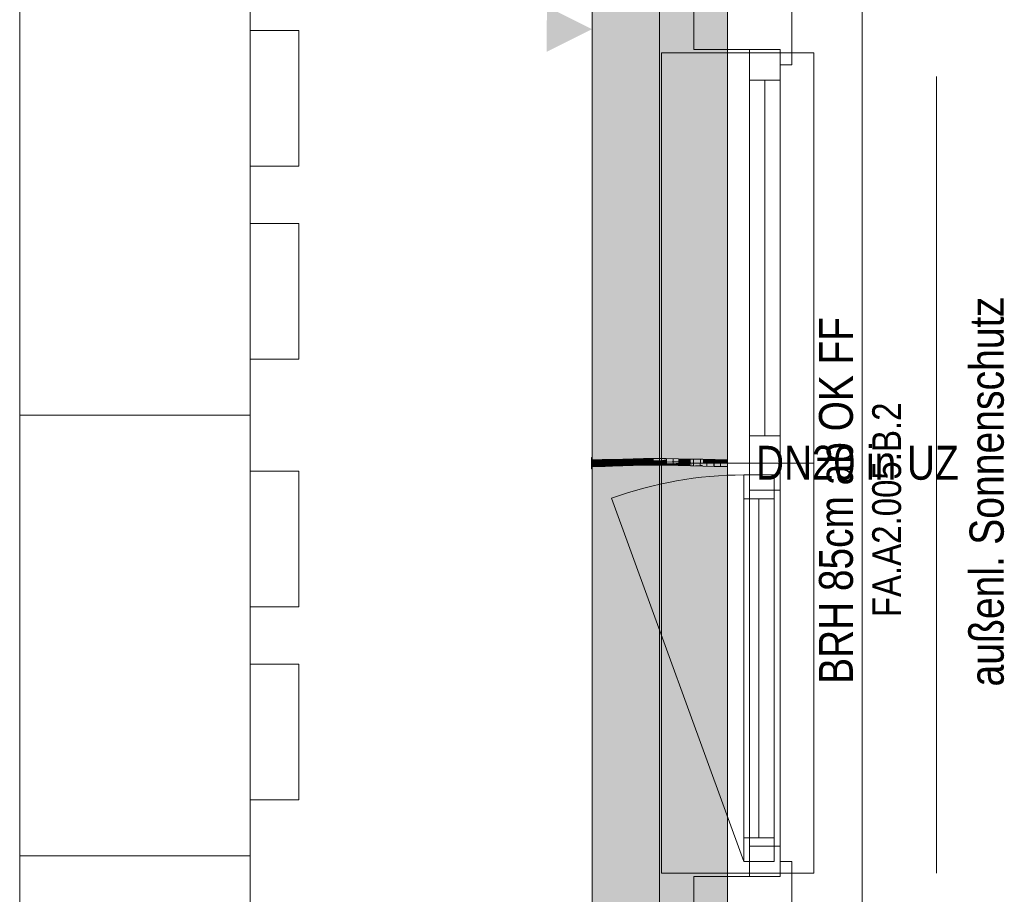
# Model space of a CAD drawing. Extents: x -620 to 3480, y 62 to 1102.
# Tile 105 of 256: x -30 to 28, y 883 to 935. Entities that reach past the tile are written whole.
import ezdxf
from ezdxf.lldxf.tags import DXFTag

# ---------------------------------------------------------------- set-up
doc = ezdxf.new("R2010")
doc.units = 0
doc.layers.get('0').update_dxf_attribs({"lineweight": 13})
for name, color, linetype, lineweight, true_color in [('00_Beschriftung UZ', 3, 'Continuous', 13, 0x00ff00), ('30 -33 Aussenwände- 7 Fassade_ Elemente', 7, 'Continuous', 9, 0x00aacc), ('30 -35 Decken- 1 Konstruktion-Träger- Stahlbeton', 7, 'grob-A06G9SLJ8I', 13, 0x33aa00), ('60- 61 allgemeine Ausstattung- 1 Möbel', 7, 'Continuous', 9, 0x00cccc), ('70 -72 Beschriftung- 1 Beschriftung allgemein', 7, 'Continuous', 9, 0xff6633), ('E_Leerrohr 20', 7, 'Continuous', 13, 0xcc0099), ('E_Leerrohr 20-Shading', 7, 'Continuous', 13, 0xcc0099), ('iwb_Schraffur_Unterzug', 7, 'Continuous', 5, 0xffffcc)]:
    doc.layers.add(name, color=color, linetype=linetype, lineweight=lineweight, true_color=true_color)
for name, color, linetype, lineweight in [('30 -33 Aussenwände- 8 Sonnenschutz', 7, 'Continuous', 9), ('70 -71 Achsen- 1 Gebäudeachsen', 7, 'STRICHPUNKT2-A06G9SLK8I', 18), ('Detailelementbeschriftung', 7, 'Continuous', 9)]:
    doc.layers.add(name, color=color, linetype=linetype, lineweight=lineweight)
doc.styles.get("Standard").update_dxf_attribs({"font": 'ARIALN.TTF'})
tags = doc.linetypes.add('grob-A06G9SLJ8I', pattern=[14, 3, -8, 3]).pattern_tags.tags
tags[8:9] = [DXFTag(74, 4), DXFTag(75, 0), DXFTag(340, '0'), DXFTag(46, 0.0), DXFTag(50, 0.0), DXFTag(44, 0.0), DXFTag(45, 0.0)]
tags[6:7] = [DXFTag(74, 4), DXFTag(75, 0), DXFTag(340, '0'), DXFTag(46, 0.0), DXFTag(50, 0.0), DXFTag(44, 0.0), DXFTag(45, 0.0)]
tags[4:5] = [DXFTag(74, 4), DXFTag(75, 0), DXFTag(340, '0'), DXFTag(46, 0.0), DXFTag(50, 0.0), DXFTag(44, 0.0), DXFTag(45, 0.0)]
tags = doc.linetypes.add('STRICHPUNKT2', pattern=[12.7, 6.35, -3.175, 0, -3.175]).pattern_tags.tags
tags[10:11] = [DXFTag(74, 4), DXFTag(75, 0), DXFTag(340, '0'), DXFTag(46, 0.0), DXFTag(50, 0.0), DXFTag(44, 0.0), DXFTag(45, 0.0)]
tags[8:9] = [DXFTag(74, 4), DXFTag(75, 0), DXFTag(340, '0'), DXFTag(46, 0.0), DXFTag(50, 0.0), DXFTag(44, 0.0), DXFTag(45, 0.0)]
tags[6:7] = [DXFTag(74, 4), DXFTag(75, 0), DXFTag(340, '0'), DXFTag(46, 0.0), DXFTag(50, 0.0), DXFTag(44, 0.0), DXFTag(45, 0.0)]
tags[4:5] = [DXFTag(74, 4), DXFTag(75, 0), DXFTag(340, '0'), DXFTag(46, 0.0), DXFTag(50, 0.0), DXFTag(44, 0.0), DXFTag(45, 0.0)]
tags = doc.linetypes.add('STRICHPUNKT2-A06G9SLK8I', pattern=[12.7, 6.35, -3.175, 0, -3.175]).pattern_tags.tags
tags[10:11] = [DXFTag(74, 4), DXFTag(75, 0), DXFTag(340, '0'), DXFTag(46, 0.0), DXFTag(50, 0.0), DXFTag(44, 0.0), DXFTag(45, 0.0)]
tags[8:9] = [DXFTag(74, 4), DXFTag(75, 0), DXFTag(340, '0'), DXFTag(46, 0.0), DXFTag(50, 0.0), DXFTag(44, 0.0), DXFTag(45, 0.0)]
tags[6:7] = [DXFTag(74, 4), DXFTag(75, 0), DXFTag(340, '0'), DXFTag(46, 0.0), DXFTag(50, 0.0), DXFTag(44, 0.0), DXFTag(45, 0.0)]
tags[4:5] = [DXFTag(74, 4), DXFTag(75, 0), DXFTag(340, '0'), DXFTag(46, 0.0), DXFTag(50, 0.0), DXFTag(44, 0.0), DXFTag(45, 0.0)]

# ---------------------------------------------------------------- blocks, each defined once
blk = doc.blocks.new('Shading-A06G9SIH8I', base_point=(5.816, 908.241))
at = {"layer": 'E_Leerrohr 20-Shading', "color": 223, "true_color": 0xc67fb4}
for points in [[(4.59, 908.551), (4.59, 908.609), (3.984, 908.546), (3.984, 908.604)], [(5.198, 908.564), (5.196, 908.623), (4.59, 908.551), (4.59, 908.609)], [(5.806, 908.582), (5.804, 908.64), (5.198, 908.564), (5.196, 908.623)], [(5.806, 908.582), (6.413, 908.658), (5.804, 908.64)], [(5.806, 908.582), (6.176, 908.593), (6.413, 908.658), (6.414, 908.605)], [(6.176, 908.593), (6.414, 908.6), (6.414, 908.605)], [(7.024, 908.63), (7.023, 908.673), (6.414, 908.605), (6.413, 908.658)], [(6.414, 908.6), (7.024, 908.615), (6.414, 908.605), (7.024, 908.63)], [(7.635, 908.644), (7.634, 908.681), (7.024, 908.63), (7.023, 908.673)], [(7.024, 908.615), (7.635, 908.623), (7.024, 908.63), (7.635, 908.644)], [(7.635, 908.644), (7.829, 908.642), (7.634, 908.681), (7.829, 908.68)], [(7.635, 908.623), (8.362, 908.62), (7.635, 908.644), (8.362, 908.638)], [(7.829, 908.642), (8.362, 908.638), (7.829, 908.68), (8.362, 908.678)], [(9.088, 908.615), (9.089, 908.664), (8.362, 908.638), (8.362, 908.678)], [(8.362, 908.62), (9.088, 908.606), (8.362, 908.638), (9.088, 908.615)], [(9.089, 908.664), (9.088, 908.615), (9.546, 908.652), (9.546, 908.595)], [(9.088, 908.615), (9.088, 908.606), (9.546, 908.595), (9.546, 908.594)], [(9.546, 908.594), (9.813, 908.587), (9.546, 908.652), (9.815, 908.645)], [(10.538, 908.567), (10.539, 908.626), (9.813, 908.587), (9.815, 908.645)], [(11.261, 908.552), (11.262, 908.61), (10.538, 908.569), (10.539, 908.626)], [(10.538, 908.567), (11.261, 908.552), (10.538, 908.569)], [(11.984, 908.546), (11.984, 908.604), (11.261, 908.552), (11.262, 908.61)], [(4.596, 908.21), (4.595, 908.268), (3.984, 908.204), (3.984, 908.263)], [(5.206, 908.223), (5.205, 908.281), (4.596, 908.21), (4.595, 908.268)], [(5.815, 908.266), (5.814, 908.299), (5.206, 908.236), (5.205, 908.281)], [(5.206, 908.223), (5.816, 908.241), (5.206, 908.236), (5.815, 908.266)], [(6.423, 908.297), (6.422, 908.317), (5.815, 908.266), (5.814, 908.299)], [(5.816, 908.241), (6.424, 908.259), (5.815, 908.266), (6.423, 908.297)], [(7.03, 908.322), (7.029, 908.332), (6.423, 908.297), (6.422, 908.317)], [(6.424, 908.259), (7.03, 908.273), (6.423, 908.297), (7.03, 908.322)], [(7.029, 908.332), (7.03, 908.322), (7.636, 908.337), (7.636, 908.336)], [(7.03, 908.322), (7.03, 908.273), (7.636, 908.336), (7.636, 908.281)], [(7.636, 908.34), (7.636, 908.337), (7.831, 908.338), (7.82, 908.335)], [(7.833, 908.339), (7.636, 908.34), (7.831, 908.338)], [(7.82, 908.335), (7.636, 908.337), (7.817, 908.334), (7.636, 908.336)], [(7.636, 908.336), (7.636, 908.281), (7.817, 908.334)], [(7.833, 908.335), (7.82, 908.335), (7.834, 908.28), (7.636, 908.281)], [(7.82, 908.335), (7.995, 908.333), (7.831, 908.338), (7.995, 908.334)], [(8.211, 908.335), (7.833, 908.339), (7.831, 908.338)], [(7.831, 908.338), (7.995, 908.334), (7.995, 908.337)], [(8.358, 908.334), (8.358, 908.337), (7.833, 908.339)], [(8.358, 908.329), (7.833, 908.335), (8.358, 908.278), (7.834, 908.28)], [(7.995, 908.334), (8.211, 908.335), (7.995, 908.337)], [(7.995, 908.334), (8.069, 908.333), (8.211, 908.335), (8.358, 908.334)], [(7.995, 908.333), (8.069, 908.333), (7.995, 908.334)], [(8.358, 908.334), (8.069, 908.333), (8.358, 908.33)], [(8.069, 908.333), (8.358, 908.329), (8.358, 908.33)], [(8.358, 908.334), (9.081, 908.314), (8.358, 908.337), (9.081, 908.321)], [(9.081, 908.321), (9.081, 908.323), (8.358, 908.337)], [(9.081, 908.314), (8.358, 908.334), (8.686, 908.32), (8.358, 908.33)], [(8.358, 908.33), (8.358, 908.329), (8.686, 908.32)], [(8.686, 908.32), (8.358, 908.329), (9.08, 908.265), (8.358, 908.278)], [(8.686, 908.32), (9.08, 908.265), (9.081, 908.307)], [(9.081, 908.309), (8.686, 908.32), (9.081, 908.307)], [(9.081, 908.314), (8.686, 908.32), (9.081, 908.309)], [(9.081, 908.307), (9.08, 908.265), (9.375, 908.294)], [(9.544, 908.252), (9.544, 908.286), (9.08, 908.265), (9.375, 908.294)], [(9.511, 908.308), (9.538, 908.31), (9.081, 908.321), (9.081, 908.323)], [(9.538, 908.31), (9.544, 908.311), (9.081, 908.323)], [(9.081, 908.321), (9.081, 908.314), (9.511, 908.308), (9.445, 908.301)], [(9.445, 908.301), (9.081, 908.314), (9.4, 908.297), (9.081, 908.309)], [(9.4, 908.297), (9.081, 908.309), (9.375, 908.294), (9.081, 908.307)], [(9.544, 908.286), (9.544, 908.291), (9.375, 908.294), (9.4, 908.297)], [(9.805, 908.288), (9.445, 908.301), (9.805, 908.281), (9.4, 908.297)], [(9.511, 908.308), (9.445, 908.301), (9.805, 908.299), (9.805, 908.288)], [(9.805, 908.299), (9.538, 908.31), (9.511, 908.308)], [(9.672, 908.307), (9.544, 908.311), (9.538, 908.31)], [(9.805, 908.299), (9.806, 908.302), (9.538, 908.31), (9.672, 908.307)], [(9.806, 908.302), (9.806, 908.304), (9.544, 908.311)], [(9.805, 908.275), (9.805, 908.281), (9.544, 908.286), (9.544, 908.291)], [(9.804, 908.246), (9.805, 908.275), (9.544, 908.252), (9.544, 908.286)], [(9.805, 908.275), (9.804, 908.246), (10.53, 908.241), (10.529, 908.226)], [(10.531, 908.277), (9.806, 908.302), (10.531, 908.276), (9.805, 908.299)], [(9.805, 908.299), (9.805, 908.288), (10.531, 908.276), (10.53, 908.261)], [(10.53, 908.261), (9.805, 908.288), (10.53, 908.253), (9.805, 908.281)], [(10.53, 908.253), (9.805, 908.281), (10.53, 908.241), (9.805, 908.275)], [(10.531, 908.277), (10.531, 908.284), (9.806, 908.302), (9.806, 908.304)], [(10.53, 908.241), (10.529, 908.226), (11.256, 908.215), (11.256, 908.211)], [(11.257, 908.257), (11.121, 908.261), (10.53, 908.261), (10.531, 908.276)], [(11.256, 908.239), (10.53, 908.261), (11.256, 908.23), (10.53, 908.253)], [(11.257, 908.257), (10.53, 908.261), (11.256, 908.239)], [(11.256, 908.23), (10.53, 908.253), (11.256, 908.215), (10.53, 908.241)], [(11.257, 908.257), (11.257, 908.269), (10.531, 908.277), (10.531, 908.284)], [(11.121, 908.261), (10.531, 908.277), (10.531, 908.276)], [(11.257, 908.257), (11.256, 908.239), (11.984, 908.248), (11.984, 908.228)], [(11.984, 908.228), (11.256, 908.239), (11.984, 908.218), (11.256, 908.23)], [(11.984, 908.218), (11.256, 908.23), (11.984, 908.204), (11.256, 908.215)], [(11.256, 908.215), (11.256, 908.211), (11.984, 908.204)], [(11.984, 908.248), (11.984, 908.263), (11.257, 908.257), (11.257, 908.269)]]:
    blk.add_solid(points, dxfattribs=at)
at = {"layer": 'E_Leerrohr 20-Shading', "color": 231, "true_color": 0xe17fc9}
for points in [[(4.593, 908.41), (4.59, 908.551), (3.984, 908.404), (3.984, 908.546)], [(4.595, 908.268), (4.593, 908.41), (3.984, 908.263), (3.984, 908.404)], [(5.198, 908.555), (5.198, 908.564), (4.59, 908.551)], [(4.593, 908.41), (5.201, 908.423), (4.59, 908.551), (5.198, 908.555)], [(5.205, 908.281), (5.201, 908.423), (4.595, 908.268), (4.593, 908.41)], [(5.806, 908.577), (5.806, 908.582), (5.198, 908.564)], [(5.198, 908.555), (5.806, 908.557), (5.198, 908.564), (5.806, 908.577)], [(5.201, 908.423), (5.81, 908.44), (5.198, 908.555), (5.806, 908.557)], [(5.814, 908.299), (5.81, 908.44), (5.205, 908.281), (5.201, 908.423)], [(5.806, 908.582), (5.806, 908.577), (6.176, 908.593), (6.062, 908.582)], [(6.062, 908.582), (5.806, 908.557), (6.415, 908.588), (6.415, 908.56)], [(5.806, 908.577), (5.806, 908.557), (6.062, 908.582)], [(5.806, 908.557), (5.81, 908.44), (6.246, 908.559), (6.247, 908.453)], [(6.422, 908.317), (6.418, 908.459), (5.814, 908.299), (5.81, 908.44)], [(6.176, 908.593), (6.062, 908.582), (6.386, 908.588)], [(6.062, 908.582), (6.415, 908.588), (6.386, 908.588)], [(6.415, 908.588), (6.414, 908.6), (6.176, 908.593)], [(6.247, 908.453), (6.418, 908.459), (6.246, 908.559), (6.415, 908.56)], [(7.025, 908.577), (7.024, 908.615), (6.415, 908.588), (6.414, 908.6)], [(6.415, 908.56), (7.025, 908.563), (6.415, 908.588), (7.025, 908.577)], [(6.418, 908.459), (7.027, 908.473), (6.415, 908.56), (7.025, 908.563)], [(7.029, 908.332), (7.027, 908.473), (6.422, 908.317), (6.418, 908.459)], [(7.635, 908.572), (7.635, 908.623), (7.025, 908.577), (7.024, 908.615)], [(7.025, 908.563), (7.635, 908.568), (7.025, 908.577), (7.635, 908.572)], [(7.027, 908.475), (7.635, 908.487), (7.025, 908.563), (7.635, 908.568)], [(7.027, 908.473), (7.635, 908.481), (7.027, 908.475), (7.635, 908.487)], [(7.636, 908.35), (7.635, 908.481), (7.029, 908.355), (7.027, 908.473)], [(8.119, 908.573), (8.362, 908.62), (7.635, 908.572), (7.635, 908.623)], [(7.635, 908.568), (7.635, 908.487), (8.119, 908.573), (7.669, 908.488)], [(7.635, 908.572), (7.635, 908.568), (8.089, 908.573)], [(8.119, 908.573), (7.635, 908.572), (8.089, 908.573)], [(8.36, 908.485), (7.669, 908.488), (8.209, 908.484), (7.635, 908.481)], [(7.635, 908.487), (7.635, 908.481), (7.669, 908.488)], [(7.635, 908.481), (7.832, 908.48), (8.209, 908.484)], [(7.635, 908.481), (7.636, 908.35), (7.832, 908.48), (7.833, 908.35)], [(7.669, 908.488), (7.998, 908.492), (7.999, 908.551)], [(7.669, 908.488), (8.36, 908.485), (8.36, 908.496)], [(7.832, 908.48), (8.36, 908.478), (8.36, 908.485)], [(7.832, 908.48), (7.833, 908.35), (8.36, 908.478), (8.358, 908.352)], [(7.998, 908.492), (8.36, 908.496), (8.119, 908.573), (8.361, 908.576)], [(7.998, 908.492), (8.119, 908.573), (7.999, 908.551)], [(8.361, 908.576), (8.362, 908.62), (8.119, 908.573)], [(8.358, 908.352), (9.082, 908.362), (8.36, 908.475), (9.085, 908.461)], [(8.361, 908.574), (8.36, 908.496), (9.087, 908.584), (9.085, 908.5)], [(8.36, 908.485), (9.085, 908.486), (8.36, 908.496), (9.085, 908.5)], [(8.36, 908.485), (8.36, 908.478), (9.085, 908.486), (9.085, 908.47)], [(8.36, 908.478), (9.085, 908.465), (9.085, 908.47)], [(9.085, 908.461), (9.085, 908.465), (8.36, 908.475), (8.36, 908.478)], [(9.087, 908.587), (9.088, 908.606), (8.361, 908.576), (8.362, 908.62)], [(8.361, 908.576), (8.361, 908.574), (9.087, 908.587), (9.087, 908.584)], [(9.085, 908.461), (9.082, 908.362), (9.545, 908.45), (9.544, 908.37)], [(9.085, 908.5), (9.296, 908.5), (9.087, 908.584), (9.094, 908.584)], [(9.085, 908.5), (9.085, 908.486), (9.296, 908.5), (9.212, 908.486)], [(9.212, 908.486), (9.085, 908.486), (9.113, 908.469), (9.085, 908.47)], [(9.085, 908.47), (9.085, 908.465), (9.113, 908.469)], [(9.81, 908.45), (9.618, 908.462), (9.085, 908.465), (9.113, 908.469)], [(9.673, 908.451), (9.81, 908.45), (9.085, 908.465)], [(9.545, 908.452), (9.085, 908.465), (9.545, 908.45), (9.085, 908.461)], [(9.545, 908.452), (9.673, 908.451), (9.085, 908.465)], [(9.546, 908.594), (9.088, 908.606), (9.087, 908.587)], [(9.087, 908.587), (9.094, 908.584), (9.546, 908.594), (9.587, 908.593)], [(9.094, 908.584), (9.087, 908.587), (9.087, 908.584)], [(9.094, 908.584), (9.296, 908.5), (9.587, 908.593), (9.813, 908.587)], [(9.618, 908.462), (9.212, 908.486), (9.113, 908.469)], [(9.81, 908.485), (9.811, 908.501), (9.212, 908.486), (9.296, 908.5)], [(9.81, 908.485), (9.212, 908.486), (9.81, 908.459), (9.618, 908.462)], [(9.811, 908.501), (9.813, 908.587), (9.296, 908.5)], [(9.544, 908.311), (9.806, 908.304), (9.545, 908.452), (9.809, 908.445)], [(9.545, 908.452), (9.809, 908.445), (9.81, 908.45)], [(9.618, 908.462), (9.81, 908.45), (9.81, 908.459)], [(10.531, 908.284), (10.534, 908.426), (9.806, 908.304), (9.809, 908.445)], [(9.809, 908.445), (10.534, 908.426), (9.81, 908.45), (10.535, 908.443)], [(9.81, 908.485), (10.536, 908.483), (9.811, 908.501), (10.536, 908.501)], [(9.81, 908.485), (9.81, 908.459), (10.536, 908.483), (10.535, 908.447)], [(9.81, 908.459), (9.81, 908.45), (10.535, 908.447), (10.535, 908.443)], [(10.536, 908.501), (10.538, 908.567), (9.811, 908.501), (9.813, 908.587)], [(10.531, 908.284), (11.257, 908.269), (10.533, 908.389), (11.259, 908.4)], [(11.259, 908.4), (11.259, 908.41), (10.533, 908.389), (10.534, 908.426)], [(10.534, 908.426), (11.259, 908.41), (10.535, 908.443), (11.259, 908.439)], [(10.536, 908.483), (10.535, 908.447), (11.259, 908.439), (11.12, 908.44)], [(10.535, 908.447), (10.535, 908.443), (11.12, 908.44)], [(10.536, 908.501), (10.659, 908.565), (10.538, 908.567)], [(10.536, 908.501), (11.26, 908.504), (10.659, 908.565), (11.261, 908.548)], [(10.536, 908.483), (11.26, 908.483), (10.536, 908.501), (11.26, 908.504)], [(10.536, 908.483), (11.259, 908.439), (11.26, 908.483)], [(11.261, 908.548), (11.261, 908.552), (10.659, 908.565)], [(11.257, 908.269), (11.984, 908.263), (11.259, 908.4), (11.984, 908.404)], [(11.259, 908.439), (11.984, 908.439), (11.26, 908.483), (11.984, 908.488)], [(11.259, 908.41), (11.984, 908.404), (11.259, 908.439), (11.984, 908.439)], [(11.984, 908.404), (11.259, 908.41), (11.259, 908.406)], [(11.259, 908.4), (11.984, 908.404), (11.259, 908.406)], [(11.26, 908.504), (11.984, 908.512), (11.261, 908.548), (11.984, 908.527)], [(11.26, 908.483), (11.984, 908.488), (11.26, 908.504), (11.984, 908.512)], [(11.984, 908.527), (11.984, 908.546), (11.261, 908.548), (11.261, 908.552)], [(7.029, 908.332), (7.636, 908.34), (7.029, 908.355), (7.636, 908.35)], [(7.636, 908.35), (7.636, 908.34), (7.833, 908.35), (7.833, 908.339)], [(7.833, 908.35), (7.833, 908.339), (8.358, 908.352), (8.358, 908.337)], [(8.358, 908.337), (9.081, 908.323), (8.358, 908.352), (9.082, 908.362)], [(9.082, 908.362), (9.081, 908.323), (9.544, 908.37), (9.544, 908.311)]]:
    blk.add_solid(points, dxfattribs=at)
blk = doc.blocks.new('Shading-A06G9SIJ8I', base_point=(4.772, 908.399))
at = {"layer": 'E_Leerrohr 20-Shading', "color": 213, "true_color": 0xd67fc0}
for points in [[(3.984, 908.512), (3.984, 908.734), (3.972, 908.512), (3.972, 908.734)], [(3.972, 908.496), (3.984, 908.496), (3.972, 908.512), (3.984, 908.512)], [(3.972, 908.404), (3.984, 908.404), (3.972, 908.496), (3.984, 908.496)], [(3.984, 908.182), (3.984, 908.404), (3.972, 908.182), (3.972, 908.404)], [(3.984, 908.404), (4.772, 908.406), (3.984, 908.604), (4.772, 908.604)], [(3.984, 908.404), (4.772, 908.404), (4.772, 908.406)], [(4.772, 908.399), (3.984, 908.404), (4.596, 908.213), (3.984, 908.204)], [(4.772, 908.399), (4.772, 908.404), (3.984, 908.404)], [(4.772, 908.399), (4.596, 908.213), (4.772, 908.22)], [(3.972, 908.074), (3.984, 908.074), (3.972, 908.182), (3.984, 908.182)], [(3.984, 908.204), (4.772, 908.204), (4.772, 908.216)], [(4.596, 908.213), (4.772, 908.216), (4.772, 908.22)]]:
    blk.add_solid(points, dxfattribs=at)
blk = doc.blocks.new('Shading-A06G9SIL8I', base_point=(11.984, 908.467))
at = {"layer": 'E_Leerrohr 20-Shading', "color": 213, "true_color": 0xd67fc0}
for points in [[(11.984, 908.467), (11.984, 908.604), (11.196, 908.46), (11.196, 908.604)], [(11.196, 908.448), (11.984, 908.453), (11.196, 908.46), (11.984, 908.467)], [(11.984, 908.425), (11.984, 908.453), (11.196, 908.423), (11.196, 908.448)], [(11.406, 908.405), (11.984, 908.425), (11.196, 908.406), (11.196, 908.423)], [(11.196, 908.406), (11.196, 908.404), (11.379, 908.404)], [(11.984, 908.355), (11.984, 908.404), (11.196, 908.401), (11.379, 908.404)], [(11.379, 908.404), (11.196, 908.404), (11.196, 908.401)], [(11.984, 908.355), (11.196, 908.401), (11.196, 908.36)], [(11.406, 908.405), (11.379, 908.404), (11.552, 908.404)], [(11.984, 908.404), (11.984, 908.425), (11.552, 908.404), (11.406, 908.405)], [(11.996, 908.631), (11.996, 908.734), (11.984, 908.631), (11.984, 908.734)], [(11.984, 908.559), (11.996, 908.559), (11.984, 908.631), (11.996, 908.631)], [(11.984, 908.545), (11.996, 908.545), (11.984, 908.559), (11.996, 908.559)], [(11.996, 908.516), (11.996, 908.545), (11.984, 908.516), (11.984, 908.545)], [(11.996, 908.496), (11.996, 908.516), (11.984, 908.496), (11.984, 908.516)], [(11.984, 908.493), (11.996, 908.493), (11.984, 908.496), (11.996, 908.496)], [(11.996, 908.491), (11.996, 908.493), (11.984, 908.492), (11.984, 908.493)], [(11.984, 908.492), (11.984, 908.404), (11.996, 908.491), (11.996, 908.404)], [(11.996, 908.194), (11.996, 908.404), (11.984, 908.194), (11.984, 908.404)], [(11.984, 908.355), (11.196, 908.36), (11.984, 908.286), (11.196, 908.298)], [(11.984, 908.286), (11.196, 908.298), (11.984, 908.253), (11.196, 908.269)], [(11.196, 908.269), (11.196, 908.204), (11.984, 908.253), (11.984, 908.204)], [(11.996, 908.189), (11.996, 908.194), (11.984, 908.189), (11.984, 908.194)], [(11.984, 908.133), (11.996, 908.133), (11.984, 908.189), (11.996, 908.189)], [(11.984, 908.133), (11.984, 908.074), (11.996, 908.133), (11.996, 908.074)]]:
    blk.add_solid(points, dxfattribs=at)
blk = doc.blocks.new('Referenz-A06G9SLM8I')
at = {"layer": '00_Beschriftung UZ', "color": 0, "lineweight": -2}
for points in [[(1.325, 932.672), (3.996, 934.004), (1.327, 935.343)], [(6.666, 932.672), (3.996, 934.004), (6.665, 935.343)]]:
    blk.add_solid(points, dxfattribs=at)
at = {"layer": '30 -33 Aussenwände- 7 Fassade_ Elemente', "color": 0, "linetype": 'Continuous', "lineweight": -2, "ltscale": 0.13}
for p, q in [((19.936, 989.504), (19.936, 827.304)), ((3.996, 830.404), (3.996, 986.404)), ((15.796, 936.104), (15.796, 931.904)), ((9.996, 932.804), (9.996, 935.204)), ((15.096, 932.804), (9.996, 932.804)), ((13.296, 908.404), (13.296, 932.804)), ((13.296, 932.804), (15.096, 932.804)), ((13.296, 932.804), (15.096, 932.804)), ((13.296, 931.004), (13.296, 932.804)), ((15.096, 932.804), (15.096, 908.404)), ((15.096, 932.804), (15.096, 931.004)), ((15.096, 931.904), (15.096, 932.804)), ((15.796, 931.904), (15.096, 931.904)), ((15.096, 931.004), (13.296, 931.004)), ((14.196, 910.004), (14.196, 931.004)), ((13.296, 910.004), (15.096, 910.004)), ((13.296, 908.404), (13.296, 910.004)), ((15.096, 910.004), (15.096, 908.404)), ((15.096, 908.404), (13.296, 908.404)), ((13.296, 906.804), (13.296, 908.404)), ((15.096, 908.404), (13.296, 908.404)), ((13.296, 884.004), (13.296, 908.404)), ((15.096, 908.404), (15.096, 906.804)), ((15.096, 908.404), (15.096, 884.004)), ((12.946, 907.704), (14.746, 907.704)), ((12.946, 906.304), (12.946, 907.704)), ((12.946, 907.704), (14.746, 907.704)), ((12.946, 884.904), (12.946, 907.704)), ((14.746, 907.704), (14.746, 884.904)), ((14.746, 907.704), (14.746, 906.304)), ((15.096, 906.804), (13.296, 906.804)), ((14.746, 906.304), (12.946, 906.304)), ((13.846, 906.304), (13.846, 886.304)), ((12.946, 886.304), (14.746, 886.304)), ((12.946, 884.904), (12.946, 886.304)), ((14.746, 886.304), (14.746, 884.904)), ((13.296, 885.804), (15.096, 885.804)), ((13.296, 884.004), (13.296, 885.804)), ((15.096, 885.804), (15.096, 884.004)), ((14.746, 884.904), (12.946, 884.904)), ((14.746, 884.904), (12.946, 884.904)), ((15.096, 884.904), (15.796, 884.904)), ((15.096, 884.004), (15.096, 884.904)), ((15.796, 884.904), (15.796, 880.704)), ((9.996, 881.604), (9.996, 884.004)), ((9.996, 884.004), (15.096, 884.004)), ((15.096, 884.004), (13.296, 884.004)), ((15.096, 884.004), (13.296, 884.004))]:
    blk.add_line(p, q, dxfattribs=at)
at = {"layer": '30 -33 Aussenwände- 7 Fassade_ Elemente', "color": 0, "lineweight": -2}
for p, q in [((13.296, 932.604), (8.096, 932.604)), ((8.096, 932.604), (8.096, 908.404)), ((13.296, 932.604), (15.096, 932.604)), ((13.296, 931.004), (13.296, 932.604)), ((15.096, 932.604), (17.096, 932.604)), ((15.096, 932.604), (15.096, 931.004)), ((17.096, 932.604), (17.096, 908.404)), ((13.296, 910.004), (13.296, 931.004)), ((13.296, 931.004), (15.096, 931.004)), ((14.196, 910.004), (14.196, 931.004)), ((15.096, 931.004), (15.096, 910.004)), ((13.296, 910.004), (13.296, 908.404)), ((15.096, 910.004), (13.296, 910.004)), ((15.096, 908.404), (15.096, 910.004)), ((8.096, 908.404), (8.096, 884.204)), ((13.296, 908.404), (8.096, 908.404)), ((13.296, 908.404), (15.096, 908.404)), ((13.296, 906.804), (13.296, 908.404)), ((15.096, 908.404), (15.096, 906.804)), ((15.096, 908.404), (17.096, 908.404)), ((17.096, 908.404), (17.096, 884.204)), ((12.946, 906.304), (12.946, 907.704)), ((12.946, 907.704), (14.746, 907.704)), ((14.746, 907.704), (14.746, 906.304)), ((15.096, 906.804), (13.296, 906.804)), ((15.096, 906.804), (15.096, 885.804)), ((12.946, 906.304), (14.746, 906.304)), ((12.946, 886.304), (12.946, 906.304)), ((13.846, 906.304), (13.846, 886.304)), ((14.746, 906.304), (14.746, 886.304)), ((12.946, 886.304), (14.746, 886.304)), ((12.946, 884.904), (12.946, 886.304)), ((14.746, 886.304), (14.746, 884.904)), ((15.096, 885.804), (13.296, 885.804)), ((13.296, 885.804), (13.296, 884.204)), ((15.096, 884.204), (15.096, 885.804)), ((14.746, 884.904), (12.946, 884.904)), ((8.096, 884.204), (13.296, 884.204)), ((13.296, 884.204), (15.096, 884.204)), ((17.096, 884.204), (15.096, 884.204))]:
    blk.add_line(p, q, dxfattribs=at)
at = {"layer": '30 -33 Aussenwände- 7 Fassade_ Elemente', "color": 0, "linetype": 'grob-A06G9SLJ8I', "lineweight": -2, "ltscale": 0.13}
blk.add_line((12.946, 884.904), (5.148, 906.329), dxfattribs=at)
blk.add_ellipse((12.946, 884.904), major_axis=(0, 22.8), ratio=1, start_param=0, end_param=0.349066, dxfattribs=at)
at = {"layer": '30 -33 Aussenwände- 8 Sonnenschutz', "color": 0, "linetype": 'Continuous', "lineweight": -2, "ltscale": 0.13}
blk.add_line((24.324, 931.205), (24.324, 884.205), dxfattribs=at)
at = {"layer": '30 -35 Decken- 1 Konstruktion-Träger- Stahlbeton', "color": 0, "lineweight": -2}
for p, q in [((3.996, 986.904), (3.996, 604.904)), ((11.996, 986.904), (11.996, 604.904))]:
    blk.add_line(p, q, dxfattribs=at)
at = {"layer": '60- 61 allgemeine Ausstattung- 1 Möbel', "color": 0, "linetype": 'Continuous', "lineweight": -2, "ltscale": 0.13}
for p, q in [((-29.788, 911.228), (-29.788, 937.228)), ((-16.188, 937.228), (-16.188, 911.228)), ((-16.188, 925.923), (-16.188, 933.923)), ((-16.188, 933.923), (-13.308, 933.923)), ((-13.308, 933.923), (-13.308, 925.923)), ((-13.308, 925.923), (-16.188, 925.923)), ((-16.188, 914.533), (-16.188, 922.533)), ((-16.188, 922.533), (-13.308, 922.533)), ((-13.308, 922.533), (-13.308, 914.533)), ((-13.308, 914.533), (-16.188, 914.533)), ((-29.788, 885.228), (-29.788, 911.228)), ((-29.788, 911.228), (-16.188, 911.228)), ((-16.188, 911.228), (-29.788, 911.228)), ((-16.188, 911.228), (-16.188, 885.228)), ((-16.188, 899.923), (-16.188, 907.923)), ((-16.188, 907.923), (-13.308, 907.923)), ((-13.308, 907.923), (-13.308, 899.923)), ((-13.308, 899.923), (-16.188, 899.923)), ((-16.188, 888.533), (-16.188, 896.533)), ((-16.188, 896.533), (-13.308, 896.533)), ((-13.308, 896.533), (-13.308, 888.533)), ((-13.308, 888.533), (-16.188, 888.533)), ((-29.788, 859.228), (-29.788, 885.228)), ((-29.788, 885.228), (-16.188, 885.228)), ((-16.188, 885.228), (-29.788, 885.228)), ((-16.188, 885.228), (-16.188, 859.228))]:
    blk.add_line(p, q, dxfattribs=at)
at = {"layer": '70 -71 Achsen- 1 Gebäudeachsen', "color": 0, "linetype": 'STRICHPUNKT2-A06G9SLK8I', "lineweight": -2, "ltscale": 0.13}
blk.add_line((7.967, 1075.824), (7.967, 76.384), dxfattribs=at)
at = {"layer": '30 -33 Aussenwände- 7 Fassade_ Elemente', "color": 0, "linetype": 'ByBlock', "lineweight": -2, "ltscale": 0.13, "insert": (17.391, 895.381), "char_height": 2, "attachment_point": 1, "rotation": 90}
blk.add_mtext('{\\fArial Narrow;BRH 85cm ab OK FF}', dxfattribs=at)
at = {"layer": '30 -33 Aussenwände- 8 Sonnenschutz', "color": 0, "linetype": 'Continuous', "lineweight": -2, "ltscale": 0.13, "char_height": 2.01377, "attachment_point": 1, "rotation": 90}
for s, insert in [('{\\fArial Narrow;Sonnenschutz}', (26.28, 903.583)), ('{\\fArial Narrow;außenl.}', (26.28, 895.223))]:
    blk.add_mtext(s, dxfattribs=dict(at, insert=insert))
at = {"layer": '70 -72 Beschriftung- 1 Beschriftung allgemein', "color": 0, "linetype": 'Continuous', "lineweight": -2, "ltscale": 0.13, "insert": (20.533, 899.313), "char_height": 1.7, "attachment_point": 1, "rotation": 90}
blk.add_mtext('{\\fArial Narrow;FA.A2.005.B.2}', dxfattribs=at)
blk = doc.blocks.new('Referenz-A06G9SLO8I')
at = {"layer": 'iwb_Schraffur_Unterzug', "linetype": 'Continuous', "ltscale": 0.13}
blk.add_solid([(3.967, 604.904), (3.967, 986.904), (11.967, 604.904), (11.967, 986.904)], dxfattribs=at)
blk = doc.blocks.new('Einzeiliger Text-A06G9SQK8I')
at = {"color": 0, "lineweight": -2, "insert": (13.673, 909.424), "char_height": 2, "attachment_point": 1}
blk.add_mtext('{\\fArial Narrow;DN20 in UZ}', dxfattribs=at)
blk = doc.blocks.new('Enddeckel-A06G9SQM8I')
at = {"color": 0, "linetype": 'ByBlock', "lineweight": -2, "ltscale": 0.13}
for p, q in [((3.984, 908.734), (3.972, 908.734)), ((3.972, 908.541), (3.972, 908.734)), ((3.972, 908.268), (3.972, 908.541)), ((3.984, 908.541), (3.984, 908.734)), ((4.772, 908.604), (3.984, 908.604)), ((3.984, 908.487), (3.984, 908.604)), ((3.984, 908.268), (3.984, 908.541)), ((3.984, 908.321), (3.984, 908.487)), ((4.772, 908.487), (4.772, 908.604)), ((4.772, 908.321), (4.772, 908.487)), ((3.972, 908.074), (3.972, 908.268)), ((3.972, 908.074), (3.984, 908.074)), ((3.984, 908.204), (3.984, 908.321)), ((3.984, 908.074), (3.984, 908.268)), ((3.984, 908.204), (4.772, 908.204)), ((4.772, 908.204), (4.772, 908.321))]:
    blk.add_line(p, q, dxfattribs=at)
at = {"color": 0, "linetype": 'STRICHPUNKT2', "lineweight": 5, "ltscale": 0.13}
blk.add_line((3.984, 908.404), (4.772, 908.404), dxfattribs=at)
blk = doc.blocks.new('Enddeckel-A06G9SQO8I')
at = {"color": 0, "linetype": 'ByBlock', "lineweight": -2, "ltscale": 0.13}
for p, q in [((11.984, 908.604), (11.196, 908.604)), ((11.196, 908.604), (11.196, 908.487)), ((11.196, 908.487), (11.196, 908.321)), ((11.996, 908.734), (11.984, 908.734)), ((11.984, 908.734), (11.984, 908.541)), ((11.984, 908.604), (11.984, 908.487)), ((11.984, 908.541), (11.984, 908.268)), ((11.984, 908.487), (11.984, 908.321)), ((11.996, 908.734), (11.996, 908.541)), ((11.996, 908.541), (11.996, 908.268)), ((11.196, 908.321), (11.196, 908.204)), ((11.196, 908.204), (11.984, 908.204)), ((11.984, 908.321), (11.984, 908.204)), ((11.984, 908.268), (11.984, 908.074)), ((11.984, 908.074), (11.996, 908.074)), ((11.996, 908.268), (11.996, 908.074))]:
    blk.add_line(p, q, dxfattribs=at)
at = {"color": 0, "linetype": 'STRICHPUNKT2', "lineweight": 5, "ltscale": 0.13}
blk.add_line((11.984, 908.404), (11.196, 908.404), dxfattribs=at)
blk = doc.blocks.new('Flexrohr-A06G9SQQ8I')
at = {"color": 0, "linetype": 'ByBlock', "lineweight": -2, "ltscale": 0.13}
for p, q in [((4.59, 908.609), (3.984, 908.604)), ((3.984, 908.604), (3.984, 908.204)), ((3.986, 908.592), (3.986, 908.216)), ((4.384, 908.596), (4.388, 908.22)), ((5.196, 908.623), (4.59, 908.609)), ((4.782, 908.602), (4.789, 908.226)), ((5.181, 908.61), (5.19, 908.235)), ((5.804, 908.64), (5.196, 908.623)), ((5.58, 908.622), (5.591, 908.246)), ((6.413, 908.658), (5.804, 908.64)), ((5.98, 908.634), (5.991, 908.258)), ((6.38, 908.645), (6.39, 908.27)), ((7.023, 908.673), (6.413, 908.658)), ((6.781, 908.655), (6.789, 908.28)), ((7.634, 908.681), (7.023, 908.673)), ((7.182, 908.663), (7.188, 908.287)), ((7.584, 908.669), (7.586, 908.293)), ((8.362, 908.678), (7.634, 908.681)), ((7.985, 908.668), (7.984, 908.292)), ((9.089, 908.665), (8.362, 908.678)), ((8.387, 908.666), (8.383, 908.29)), ((8.788, 908.658), (8.781, 908.282)), ((9.815, 908.645), (9.089, 908.665)), ((9.189, 908.65), (9.18, 908.274)), ((9.589, 908.639), (9.58, 908.263)), ((10.539, 908.626), (9.815, 908.645)), ((9.989, 908.629), (9.979, 908.253)), ((10.389, 908.618), (10.38, 908.242)), ((11.262, 908.61), (10.539, 908.626)), ((10.788, 908.608), (10.78, 908.233)), ((11.187, 908.6), (11.181, 908.224)), ((11.984, 908.604), (11.262, 908.61)), ((11.585, 908.596), (11.582, 908.22)), ((11.984, 908.604), (11.984, 908.204)), ((4.596, 908.21), (3.984, 908.204)), ((5.206, 908.223), (4.596, 908.21)), ((5.816, 908.241), (5.206, 908.223)), ((6.424, 908.259), (5.816, 908.241)), ((7.03, 908.273), (6.424, 908.259)), ((7.636, 908.281), (7.03, 908.273)), ((8.358, 908.278), (7.636, 908.281)), ((9.08, 908.265), (8.358, 908.278)), ((9.804, 908.246), (9.08, 908.265)), ((10.529, 908.226), (9.804, 908.246)), ((11.256, 908.21), (10.529, 908.226)), ((11.984, 908.204), (11.256, 908.21))]:
    blk.add_line(p, q, dxfattribs=at)

msp = doc.modelspace()

# ---------------------------------------------------------------- block references
at = {"color": 8, "lineweight": 13, "ltscale": 0.13, "true_color": 0x808080}
msp.add_blockref('Referenz-A06G9SLM8I', (0, 0), dxfattribs=at)
at = {"color": 8, "lineweight": 25, "ltscale": 0.25, "true_color": 0x808080}
msp.add_blockref('Referenz-A06G9SLO8I', (0, 0), dxfattribs=at)
at = {"layer": 'Detailelementbeschriftung', "ltscale": 0.13}
msp.add_blockref('Einzeiliger Text-A06G9SQK8I', (0, 0), dxfattribs=at)
at = {"layer": 'E_Leerrohr 20'}
for name, p in [('Shading-A06G9SIJ8I', (4.772, 908.399)), ('Shading-A06G9SIH8I', (5.816, 908.241)), ('Shading-A06G9SIL8I', (11.984, 908.467))]:
    msp.add_blockref(name, p, dxfattribs=at)
at = {"layer": 'E_Leerrohr 20', "ltscale": 0.13}
for name in ['Enddeckel-A06G9SQM8I', 'Flexrohr-A06G9SQQ8I', 'Enddeckel-A06G9SQO8I']:
    msp.add_blockref(name, (0, 0), dxfattribs=at)

doc.saveas('drawing.dxf')
